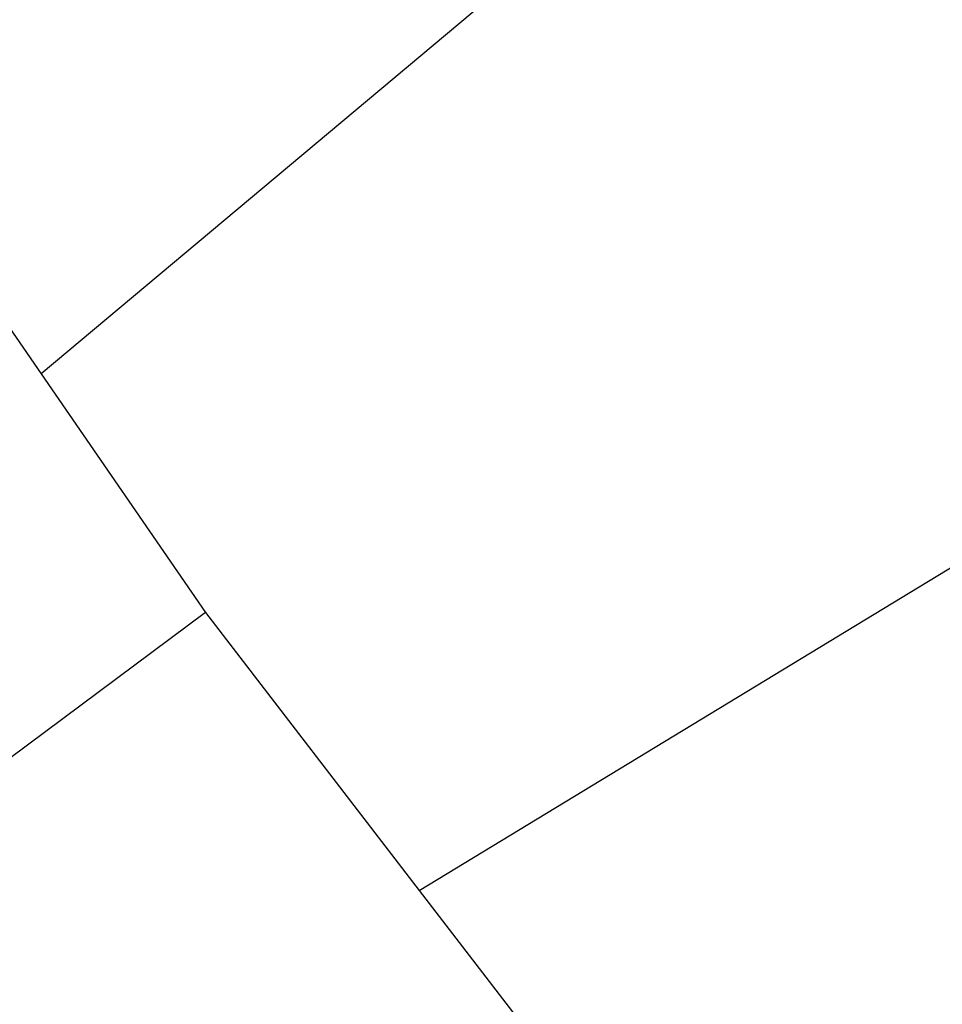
# Model space of a CAD drawing. Header units: metres. Extents: x 89795 to 94000, y 463250 to 466585.
# Tile 26 of 243: x 90932.64 to 90937.01, y 463923.21 to 463927.88. Entities that reach past the tile are written whole.
import ezdxf

# ---------------------------------------------------------------- set-up
doc = ezdxf.new("R2010")
doc.units = ezdxf.units.M
doc.layers.add('XXX_Background', color=3, linetype='Continuous')

msp = doc.modelspace()

# ---------------------------------------------------------------- linework, layer by layer
at = {"layer": 'XXX_Background'}
for points in [[(90967.83, 463955.6), (90932.74, 463926.202)], [(90931.636, 463927.805), (90932.74, 463926.202)], [(90932.74, 463926.202), (90933.52, 463925.07)], [(90933.52, 463925.07), (90921.27, 463915.94), (90919.541, 463918.259)], [(90933.52, 463925.07), (90934.533, 463923.752)], [(90934.533, 463923.752), (90935.935, 463921.928)]]:
    msp.add_lwpolyline(points, dxfattribs=at)
msp.add_lwpolyline([(90934.533, 463923.752), (90944.24, 463929.65), (90958.41, 463941.3), (90969.439, 463951.41), (90970.37, 463952.339, 0.131138), (90972.185, 463955.229)], format="xyb", dxfattribs=at)

doc.saveas('drawing.dxf')
